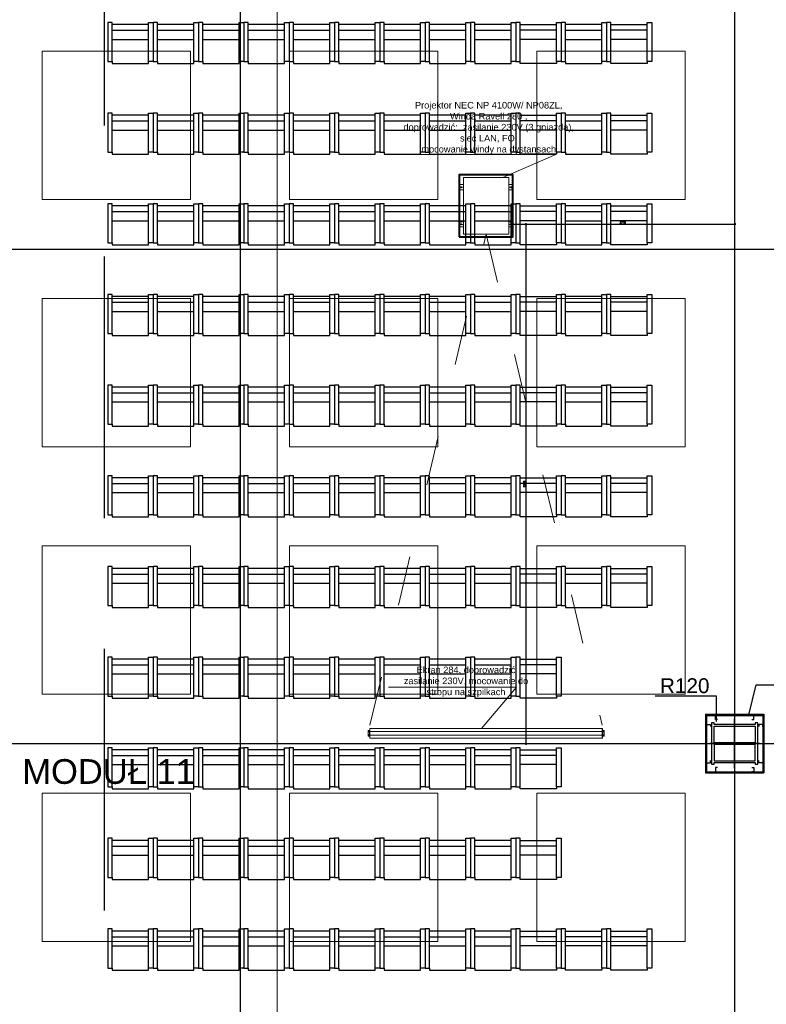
# Model space of a CAD drawing. Header units: centimetres. Extents: x -228435 to 111511, y -89367 to 428125.
# Tile 55 of 216: x -55213 to -46156, y 49836 to 61784. Entities that reach past the tile are written whole.
import ezdxf
from ezdxf.xclip import XClip

# ---------------------------------------------------------------- set-up
doc = ezdxf.new("R2010")
doc.units = ezdxf.units.CM
doc.header["$LTSCALE"] = 50
doc.header["$XCLIPFRAME"] = 0
doc.header["$PDMODE"] = 35
doc.header["$PDSIZE"] = 0.1
for name, pattern in [('0_II 10 sal$0$HIDDEN', [9.525, 6.35, -3.175]), ('CENTER', [2, 1.25, -0.25, 0.25, -0.25]), ('DASHDOT2', [12.7, 6.35, -3.175, 0, -3.175]), ('HIDDEN2', [4.7625, 3.175, -1.5875]), ('HIDDENX2', [19.05, 12.7, -6.35]), ('Kondygnacja -1$0$ACAD_ISO03W100', [30, 12, -18])]:
    doc.linetypes.add(name, pattern=pattern)
doc.layers.get('0').update_dxf_attribs({"color": 8})
doc.layers.get('DEFPOINTS').update_dxf_attribs({"color": 8})
for name, color, linetype in [('0_II 10 sal$0$ARCH_SIEDZENIA', 8, 'Continuous'), ('0_II 10 sal$0$ARCH_WYPOSAŻENIE_INNE', 8, 'Continuous'), ('ARCH_INFO_KŁADY ŚCIAN', 8, 'HIDDEN2'), ('ARCH_INFO_ODPORNOŚĆ OGNIOWA', 8, 'Continuous'), ('ARCH_INFO_OPISY', 8, 'Continuous'), ('ARCH_INFO_OPISY_MODUŁY', 8, 'Continuous'), ('ARCH_INFO_OSIE_IST', 8, 'DASHDOT2'), ('Kondygnacja +0$0$ARCH_GK', 8, 'Continuous'), ('Kondygnacja +0$0$ARCH_INFO_ODPORNOŚĆ OGNIOWA', 8, 'Continuous'), ('Kondygnacja +0$0$ARCH_PROFILE', 8, 'Continuous'), ('Kondygnacja +0$0$ARCH_STAL_IST', 8, 'Continuous'), ('Osie rzutów$0$ARCH_INFO_OSIE_OPISY_IST', 8, 'Continuous'), ('RYSUNKOWE_XREF', 8, 'Continuous')]:
    doc.layers.add(name, color=color, linetype=linetype)
for name, color, linetype, lineweight in [('ARCH_SUFITY_PODWIESZANE', 8, 'HIDDENX2', 9), ('osie', 8, 'CENTER', 13), ('SYSTEMY AV', 8, 'Continuous', 13)]:
    doc.layers.add(name, color=color, linetype=linetype, lineweight=lineweight)
doc.styles.add('-1 sale konferencyjne$0$Arial', font='ARIAL.TTF')
doc.styles.add('Arial', font='ARIAL.TTF')
doc.styles.add('Kondygnacja +0$0$Arial', font='ARIAL.TTF')
doc.styles.add('Kondygnacja +0$0$Standard', font='txt')
doc.styles.add('Romans', font='Romans.shx')
doc.dimstyles.new('ISO-25', dxfattribs={"dimtxt": 2.5, "dimasz": 2.5, "dimexe": 1.25, "dimexo": 0.625, "dimtad": 1, "dimtxsty": 'Standard', "dimcen": 2.5, "dimadec": 0, "dimazin": 0, "dimtfac": 1, "dimtmove": 0, "dimatfit": 3, "dimfxl": 0, "dimarcsym": 0})
doc.dimstyles.new('Kondygnacja +0$0$ISO-25', dxfattribs={"dimtxt": 2.5, "dimasz": 2.5, "dimexe": 1.25, "dimexo": 0.625, "dimtad": 1, "dimtxsty": 'Kondygnacja +0$0$Standard', "dimcen": 2.5, "dimadec": 0, "dimazin": 0, "dimtfac": 1, "dimtmove": 0, "dimatfit": 3, "dimfxl": 0, "dimarcsym": 0})
doc.dimstyles.new('Wymiary 1-200', dxfattribs={"dimtxt": 22, "dimasz": 20, "dimexe": 10, "dimexo": 0, "dimgap": 8, "dimtad": 1, "dimrnd": 0.5, "dimzin": 12, "dimdsep": 46, "dimtxsty": 'Romans', "dimblk": 'OBLIQUE', "dimcen": 0.5, "dimdle": 15, "dimclrt": 55, "dimazin": 0, "dimtfac": 1, "dimtmove": 1, "dimatfit": 3, "dimfxl": 0, "dimtolj": 1, "dimtzin": 0, "dimarcsym": 0})

# ---------------------------------------------------------------- blocks, each defined once
blk = doc.blocks.new('SU Lampy kwadratowe +0')
at = {"layer": 'ARCH_SUFITY_PODWIESZANE', "ltscale": 2.5}
for points in [[(6620, 10640), (6800, 10640), (6800, 10460), (6620, 10460)], [(6920, 10640), (7100, 10640), (7100, 10460), (6920, 10460)], [(7220, 10640), (7400, 10640), (7400, 10460), (7220, 10460)], [(6620, 10340), (6800, 10340), (6800, 10160), (6620, 10160)], [(6920, 10340), (7100, 10340), (7100, 10160), (6920, 10160)], [(7220, 10340), (7400, 10340), (7400, 10160), (7220, 10160)], [(6620, 10040), (6800, 10040), (6800, 9860), (6620, 9860)], [(6920, 10040), (7100, 10040), (7100, 9860), (6920, 9860)], [(7220, 10040), (7400, 10040), (7400, 9860), (7220, 9860)], [(6620, 9740), (6800, 9740), (6800, 9560), (6620, 9560)], [(6920, 9740), (7100, 9740), (7100, 9560), (6920, 9560)], [(7220, 9740), (7400, 9740), (7400, 9560), (7220, 9560)]]:
    blk.add_lwpolyline(points, close=True, dxfattribs=at)
blk = doc.blocks.new('Linie kładów 0')
at = {"layer": 'ARCH_INFO_KŁADY ŚCIAN', "ltscale": 10, "const_width": 1}
blk.add_lwpolyline([(6905, 5618.7), (6905, 11674.1)], dxfattribs=at)
blk = doc.blocks.new('Kondygnacja +0$0$_Dot')
at = {"color": 0, "linetype": 'ByBlock', "lineweight": -2}
blk.add_line((-0.5, 0), (-1, 0), dxfattribs=at)
at = {"color": 0, "linetype": 'ByBlock', "const_width": 0.5}
blk.add_lwpolyline([(-0.25, 0, 1), (0.25, 0, 1)], format="xyb", close=True, dxfattribs=at)
blk = doc.blocks.new('SE2')
at = {"linetype": 'Continuous', "ltscale": 25.4}
for p, q in [((-880, 1360), (-880, 1332)), ((-878, 1360), (-880, 1360)), ((-878, 1316), (-878, 1360)), ((2678, 1360), (-878, 1360)), ((-878, 1316), (-878, 1360)), ((2678, 1316), (2678, 1360)), ((2678, 1360), (2678, 1316)), ((2680, 1360), (2678, 1360)), ((2680, 1332), (2680, 1360)), ((-906, 1326), (-906, 1248)), ((-906, 1248), (-906, 1248)), ((-885, 1332), (-900, 1332)), ((-900, 1242), (-885, 1242)), ((-900, 1242), (-885, 1242)), ((-900, 1242), (-900, 1242)), ((-897, 1321), (-897, 1313)), ((-897, 1261), (-897, 1253)), ((-890, 1313), (-890, 1321)), ((-890, 1253), (-890, 1261)), ((-885, 1242), (-885, 1332)), ((-882, 1242), (-882, 1242)), ((-882, 1242), (-880, 1242)), ((-882, 1242), (-880, 1242)), ((-880, 1332), (-880, 1242)), ((-878, 1316), (-880, 1316)), ((-878, 1259), (-880, 1259)), ((-880, 1242), (-880, 1215)), ((-880, 1215), (-878, 1215)), ((-878, 1285), (-878, 1316)), ((2678, 1316), (-878, 1316)), ((-878, 1259), (-878, 1285)), ((2678, 1259), (-878, 1259)), ((-878, 1215), (-878, 1259)), ((-878, 1215), (2678, 1215)), ((2678, 1285), (2678, 1316)), ((2680, 1316), (2678, 1316)), ((2678, 1285), (2678, 1259)), ((2678, 1259), (2678, 1215)), ((2680, 1259), (2678, 1259)), ((2678, 1215), (2680, 1215)), ((2680, 1242), (2680, 1332)), ((2680, 1215), (2680, 1242)), ((2682, 1242), (2680, 1242)), ((2680, 1242), (2682, 1242)), ((2682, 1242), (2682, 1242)), ((2685, 1332), (2685, 1242)), ((2700, 1332), (2685, 1332)), ((2685, 1242), (2700, 1242)), ((2685, 1242), (2700, 1242)), ((2698, 1321), (2690, 1321)), ((2690, 1321), (2690, 1321)), ((2698, 1321), (2690, 1321)), ((2690, 1314), (2698, 1314)), ((2698, 1261), (2690, 1261)), ((2690, 1261), (2690, 1261)), ((2698, 1261), (2690, 1261)), ((2690, 1254), (2698, 1254)), ((2698, 1321), (2698, 1321)), ((2698, 1261), (2698, 1261)), ((2700, 1242), (2700, 1242)), ((2706, 1248), (2706, 1326)), ((2706, 1248), (2706, 1248))]:
    blk.add_line(p, q, dxfattribs=at)
for centre, radius, start, end in [((-900, 1326), 6, 90, 180), ((-900, 1248), 6, 180, 270), ((-900, 1248), 6, 180, 270), ((-894, 1321), 3.5, 0, 180), ((-894, 1321), 3.5, 0, 180), ((-894, 1313), 3.5, 180, 360), ((-894, 1261), 3.5, 0, 180), ((-894, 1261), 3.5, 0, 180), ((-894, 1253), 3.5, 180, 360), ((2690, 1317), 3.5, 90, 180), ((2690, 1317), 3.5, 90, 270), ((2690, 1257), 3.5, 90, 180), ((2690, 1257), 3.5, 90, 270), ((2698, 1317), 3.5, 0, 90), ((2698, 1317), 3.5, 270, 90), ((2698, 1257), 3.5, 0, 90), ((2698, 1257), 3.5, 270, 90), ((2700, 1326), 6, 0, 90), ((2700, 1248), 6, 270, 360), ((2700, 1248), 6, 270, 360)]:
    blk.add_arc(centre, radius, start, end, dxfattribs=at)
for centre, major_axis, start_param, end_param in [((-885, 1332), (-5, 0), 3.141593, 4.712389), ((-885, 1242), (5, 0), 0, 1.570796), ((-885, 1242), (3, 0), 0, 1.570796), ((2685, 1332), (-5, 0), 4.712389, 6.283185), ((2685, 1242), (5, 0), 1.570796, 3.141593), ((2685, 1242), (3, 0), 1.570796, 3.141593)]:
    blk.add_ellipse(centre, major_axis=major_axis, ratio=0.000014, start_param=start_param, end_param=end_param, dxfattribs=at)
blk = doc.blocks.new('A$C45FE2F59')
for p, q in [((-324, 608), (-319, 612)), ((-284, 612), (-319, 612)), ((0, 700), (-280, 700)), ((0, 700), (280, 700)), ((284, 612), (319, 612)), ((324, 608), (319, 612)), ((-324, 552), (-324, 608)), ((-324, 552), (-319, 547)), ((-284, 547), (-319, 547)), ((284, 547), (319, 547)), ((324, 552), (319, 547)), ((324, 552), (324, 608)), ((-324, 148), (-319, 152)), ((-324, 148), (-324, 92)), ((-284, 152), (-319, 152)), ((284, 152), (319, 152)), ((324, 148), (319, 152)), ((324, 148), (324, 92)), ((-324, 92), (-319, 88)), ((-284, 88), (-319, 88)), ((0, 0), (-280, 0)), ((0, 0), (280, 0)), ((284, 88), (319, 88)), ((324, 92), (319, 88)), ((45, 0), (-280, 0)), ((-277, 0), (277, 0)), ((280, 0), (127, 0))]:
    blk.add_line(p, q)
blk.add_lwpolyline([(-280, 700), (280, 700), (280, 0), (-280, 0)], close=True)
for centre, radius in [((-309, 580), 5.5), ((-309, 580), 5), ((309, 580), 5), ((309, 580), 5.5), ((-309, 120), 5.5), ((-309, 120), 5), ((309, 120), 5.5), ((309, 120), 5)]:
    blk.add_circle(centre, radius)
at = {"layer": 'osie'}
for p, q in [((-280, 580), (-330, 580)), ((-309, 580), (-309, 590)), ((-309, 580), (-309, 570)), ((280, 580), (330, 580)), ((309, 580), (309, 590)), ((309, 580), (309, 570)), ((-309, 120), (-309, 130)), ((309, 120), (309, 130)), ((-280, 120), (-330, 120)), ((-309, 120), (-309, 110)), ((280, 120), (330, 120)), ((309, 120), (309, 110))]:
    blk.add_line(p, q, dxfattribs=at)
blk = doc.blocks.new('0_II 10 sal$0$Miejsce_siedzące_2d')
at = {"color": 0, "linetype": 'ByBlock', "lineweight": -2}
for p, q in [((-26.4, 27.1), (26.4, 27.1)), ((-26.4, 12.5), (26.4, 12.5))]:
    blk.add_line(p, q, dxfattribs=at)
for points in [[(-26.4, 62.7), (-26.4, 0), (-33, 0), (-33, 62.7), (-26.4, 62.7), (-26.4, 66), (26.4, 66), (26.4, 62.7), (26.4, 0), (33, 0), (33, 62.7), (26.4, 62.7)], [(26.4, 3.3), (-26.4, 3.3)]]:
    blk.add_lwpolyline(points, dxfattribs=at)
blk = doc.blocks.new('Osie rzutów')
at = {"layer": 'ARCH_INFO_OSIE_IST', "ltscale": 10}
for p, q in [((6860, 12510), (6860, 4623.3)), ((7460, 12510), (7460, 4623.3)), ((4436, 10400), (13655, 10400)), ((7460, 9770), (7460, 9830)), ((4436, 9800), (15156.5, 9800)), ((7490, 9800), (7430, 9800))]:
    blk.add_line(p, q, dxfattribs=at)
blk = doc.blocks.new('A$C6FDA0163')
at = {"layer": 'RYSUNKOWE_XREF'}
blk.add_blockref('Osie rzutów', (-10460, -9819, -630), dxfattribs=at)
blk = doc.blocks.new('_Oblique')
at = {"color": 0, "linetype": 'ByBlock', "lineweight": -2}
blk.add_line((-0.5, -0.5), (0.5, 0.5), dxfattribs=at)
blk = doc.blocks.new('*D1184')
at = {"layer": 'DEFPOINTS', "color": 0, "lineweight": 40}
for p in [(-49232, 59300, -6600), (-49072, 53000), (-46840, 53000, -6600)]:
    blk.add_point(p, dxfattribs=at)
at = {"layer": 'SYSTEMY AV', "color": 0, "lineweight": -2}
for p, q in [((-49072, 59315), (-49072, 52985)), ((-49063, 59300), (-49062, 59300)), ((-49074, 53000), (-49082, 53000))]:
    blk.add_line(p, q, dxfattribs=at)
at = {"layer": 'SYSTEMY AV', "color": 0, "lineweight": -2, "xscale": 20, "yscale": 20, "zscale": 20}
for p, rotation in [((-49072, 59300), 90), ((-49072, 53000), 270)]:
    blk.add_blockref('_Oblique', p, dxfattribs=dict(at, rotation=rotation))
at = {"layer": 'SYSTEMY AV', "color": 55, "insert": (-49091, 56150), "char_height": 22, "attachment_point": 5, "rotation": 90, "style": 'Romans'}
blk.add_mtext('\\A1;6300', dxfattribs=at)
blk = doc.blocks.new('*D1185')
at = {"layer": 'DEFPOINTS', "color": 0, "lineweight": 40}
for p in [(-49252, 59300, 6300), (-46540, 59304), (-46540, 59300, 6300)]:
    blk.add_point(p, dxfattribs=at)
at = {"layer": 'SYSTEMY AV', "color": 0, "lineweight": -2}
for p, q in [((-49267, 59304), (-46525, 59304)), ((-49252, 59314), (-49252, 59314)), ((-46540, 59314), (-46540, 59314))]:
    blk.add_line(p, q, dxfattribs=at)
at = {"layer": 'SYSTEMY AV', "color": 0, "lineweight": -2, "xscale": 20, "yscale": 20, "zscale": 20, "rotation": 180}
blk.add_blockref('_Oblique', (-49252, 59304), dxfattribs=at)
at = {"layer": 'SYSTEMY AV', "color": 0, "lineweight": -2, "xscale": 20, "yscale": 20, "zscale": 20}
blk.add_blockref('_Oblique', (-46540, 59304), dxfattribs=at)
at = {"layer": 'SYSTEMY AV', "color": 55, "insert": (-47896, 59323), "char_height": 22, "attachment_point": 5, "style": 'Romans'}
blk.add_mtext('\\A1;2712', dxfattribs=at)

msp = doc.modelspace()

# ---------------------------------------------------------------- linework, layer by layer
at = {"layer": '0_II 10 sal$0$ARCH_WYPOSAŻENIE_INNE', "linetype": '0_II 10 sal$0$HIDDEN', "ltscale": 10, "elevation": 630}
msp.add_lwpolyline([(-54189.42543, 63674.42543), (-54189.42543, 45850), (-48370, 45850), (-48370, 45850), (-44940, 45850), (-44940, 45850), (-36690, 45850), (-36690, 45850), (-35865, 45850), (-35865.57457, 51369.42543), (-36170.57457, 51369.42543), (-36170.57457, 54630.57457), (-35865.57457, 54630.57457), (-35865.57457, 63369.42543), (-36170.57457, 63369.42543), (-36170.57457, 63674.42543), (-44909.42543, 63674.42543), (-44909.42543, 63369.42543), (-48170.57457, 63369.42543), (-48170.57457, 63674.42543)], close=True, dxfattribs=at)
at = {"layer": 'Kondygnacja +0$0$ARCH_GK', "elevation": 630}
for points in [[(-46895, 53355), (-46895, 52950)], [(-46895, 53355), (-46490, 53355)], [(-46882.5, 53355), (-46882.5, 52950)], [(-46882.5, 53342.5), (-46490, 53342.5)], [(-46490, 53355), (-46185, 53355)], [(-46490, 53342.5), (-46185, 53342.5)], [(-46197.5, 53342.5), (-46197.5, 52950)], [(-46185, 53355), (-46185, 52950)], [(-46895, 52950), (-46895, 52645)], [(-46882.5, 52950), (-46882.5, 52657.5)], [(-46197.5, 52950), (-46197.5, 52645)], [(-46185, 52950), (-46185, 52645)], [(-46895, 52657.5), (-46490, 52657.5)], [(-46895, 52645), (-46490, 52645)], [(-46490, 52657.5), (-46197.5, 52657.5)], [(-46490, 52645), (-46185, 52645)]]:
    msp.add_lwpolyline(points, dxfattribs=at)
at = {"layer": 'Kondygnacja +0$0$ARCH_PROFILE', "elevation": 630}
for points in [[(-46747.5, 53292.5), (-46772.5, 53292.5), (-46772.5, 53342.5), (-46747.5, 53342.5)], [(-46332.5, 53292.5), (-46307.5, 53292.5), (-46307.5, 53342.5), (-46332.5, 53342.5)], [(-46882.5, 53207.5), (-46882.5, 53232.5), (-46832.5, 53232.5), (-46832.5, 53207.5)], [(-46197.5, 53207.5), (-46197.5, 53232.5), (-46247.5, 53232.5), (-46247.5, 53207.5)], [(-46882.5, 52792.5), (-46882.5, 52767.5), (-46832.5, 52767.5), (-46832.5, 52792.5)], [(-46747.5, 52707.5), (-46772.5, 52707.5), (-46772.5, 52657.5), (-46747.5, 52657.5)], [(-46332.5, 52707.5), (-46307.5, 52707.5), (-46307.5, 52657.5), (-46332.5, 52657.5)], [(-46197.5, 52792.5), (-46197.5, 52767.5), (-46247.5, 52767.5), (-46247.5, 52792.5)]]:
    msp.add_lwpolyline(points, dxfattribs=at)
at = {"layer": 'Kondygnacja +0$0$ARCH_STAL_IST', "elevation": 630}
for points in [[(-46820, 53250), (-46820, 52750), (-46790, 52750), (-46790, 52770), (-46290, 52770), (-46290, 52750), (-46260, 52750), (-46260, 53250), (-46290, 53250), (-46290, 53230), (-46790, 53230), (-46790, 53250)], [(-46790, 53210), (-46290, 53210), (-46290, 53010), (-46790, 53010)], [(-46290, 52990), (-46790, 52990), (-46790, 52790), (-46290, 52790)]]:
    msp.add_lwpolyline(points, close=True, dxfattribs=at)
at = {"layer": 'SYSTEMY AV'}
for p, q in [((-50662.61188, 60148.07596, 630), (-48708.61678, 60148.80096, 630)), ((-49352.32133, 59868.4, 630), (-48708.61678, 60148.80096, 630)), ((-49188.06454, 53686.25736, 630), (-50737.25977, 53686.25736, 630)), ((-49188.06454, 53686.25736, 630), (-49611.04133, 53181.50494, -12270))]:
    msp.add_line(p, q, dxfattribs=at)
at = {"layer": 'SYSTEMY AV', "lineweight": 40, "elevation": 630}
msp.add_lwpolyline([(-49880, 59150.4), (-49230, 59150.4), (-49230, 59900.4), (-49880, 59900.4)], close=True, dxfattribs=at)
at = {"layer": 'SYSTEMY AV', "linetype": 'Kondygnacja -1$0$ACAD_ISO03W100', "elevation": -12270}
msp.add_lwpolyline([(-50963.71512, 53221.50494), (-49555, 59182.4), (-48146.28488, 53221.50739)], dxfattribs=at)

# ---------------------------------------------------------------- block references
ref = msp.add_blockref('A$C6FDA0163', (-16540, 53190.5, 630), dxfattribs=dict(xscale=10, yscale=10, zscale=10))
XClip(ref).set_block_clipping_path([(-400.031931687, -2219.05), (399.968068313, 380.95)])
at = {"layer": '0_II 10 sal$0$ARCH_SIEDZENIA', "linetype": 'Continuous', "lineweight": -3, "yscale": 7.571168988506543, "zscale": 10, "rotation": 179.9999999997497}
for p, xscale in [((-53870, 61750, -5970), -8.328285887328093), ((-53320, 61750, -5970), -8.328285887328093), ((-52770, 61750, -5970), -8.328285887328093), ((-52220, 61750, -5970), -8.328285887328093), ((-51670, 61750, -5970), -8.328285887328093), ((-51120, 61750, -5970), -8.328285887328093), ((-50570, 61750, -5970), -8.328285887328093), ((-50020, 61750, -5970), -8.328285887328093), ((-49470, 61750, -5970), -8.328285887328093), ((-48920, 61750, -5970), 8.328285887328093), ((-48370, 61750, -5970), -8.328285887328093), ((-47820, 61750, -5970), 8.328285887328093), ((-53870, 60650, -5970), -8.328285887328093), ((-53320, 60650, -5970), -8.328285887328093), ((-52770, 60650, -5970), -8.328285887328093), ((-52220, 60650, -5970), -8.328285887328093), ((-51670, 60650, -5970), -8.328285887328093), ((-51120, 60650, -5970), -8.328285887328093), ((-50570, 60650, -5970), -8.328285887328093), ((-50020, 60650, -5970), -8.328285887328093), ((-49470, 60650, -5970), -8.328285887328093), ((-48920, 60650, -5970), 8.328285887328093), ((-48370, 60650, -5970), -8.328285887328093), ((-47820, 60650, -5970), 8.328285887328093), ((-53870, 59550, -5970), -8.328285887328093), ((-53320, 59550, -5970), -8.328285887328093), ((-52770, 59550, -5970), -8.328285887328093), ((-52220, 59550, -5970), -8.328285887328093), ((-51670, 59550, -5970), -8.328285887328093), ((-51120, 59550, -5970), -8.328285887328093), ((-50570, 59550, -5970), -8.328285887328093), ((-50020, 59550, -5970), -8.328285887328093), ((-49470, 59550, -5970), -8.328285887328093), ((-48920, 59550, -5970), 8.328285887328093), ((-48370, 59550, -5970), -8.328285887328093), ((-47820, 59550, -5970), 8.328285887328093), ((-53870, 58450, -5970), -8.328285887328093), ((-53320, 58450, -5970), -8.328285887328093), ((-52770, 58450, -5970), -8.328285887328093), ((-52220, 58450, -5970), -8.328285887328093), ((-51670, 58450, -5970), -8.328285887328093), ((-51120, 58450, -5970), -8.328285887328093), ((-50570, 58450, -5970), -8.328285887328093), ((-50020, 58450, -5970), -8.328285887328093), ((-49470, 58450, -5970), -8.328285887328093), ((-48920, 58450, -5970), 8.328285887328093), ((-48370, 58450, -5970), -8.328285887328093), ((-47820, 58450, -5970), 8.328285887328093), ((-53870, 57350, -5970), -8.328285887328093), ((-53320, 57350, -5970), -8.328285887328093), ((-52770, 57350, -5970), -8.328285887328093), ((-52220, 57350, -5970), -8.328285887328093), ((-51670, 57350, -5970), -8.328285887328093), ((-51120, 57350, -5970), -8.328285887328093), ((-50570, 57350, -5970), -8.328285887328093), ((-50020, 57350, -5970), -8.328285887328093), ((-49470, 57350, -5970), -8.328285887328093), ((-48920, 57350, -5970), 8.328285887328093), ((-48370, 57350, -5970), -8.328285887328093), ((-47820, 57350, -5970), 8.328285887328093), ((-53870, 56250, -5970), -8.328285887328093), ((-53320, 56250, -5970), -8.328285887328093), ((-52770, 56250, -5970), -8.328285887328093), ((-52220, 56250, -5970), -8.328285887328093), ((-51670, 56250, -5970), -8.328285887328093), ((-51120, 56250, -5970), -8.328285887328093), ((-50570, 56250, -5970), -8.328285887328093), ((-50020, 56250, -5970), -8.328285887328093), ((-49470, 56250, -5970), -8.328285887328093), ((-48920, 56250, -5970), 8.328285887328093), ((-48370, 56250, -5970), -8.328285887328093), ((-47820, 56250, -5970), 8.328285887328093), ((-53870, 55150, -5970), -8.328285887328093), ((-53320, 55150, -5970), -8.328285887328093), ((-52770, 55150, -5970), -8.328285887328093), ((-52220, 55150, -5970), -8.328285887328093), ((-51670, 55150, -5970), -8.328285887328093), ((-51120, 55150, -5970), -8.328285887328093), ((-50570, 55150, -5970), -8.328285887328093), ((-50020, 55150, -5970), -8.328285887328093), ((-49470, 55150, -5970), -8.328285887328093), ((-48920, 55150, -5970), 8.328285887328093), ((-48370, 55150, -5970), -8.328285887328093), ((-47820, 55150, -5970), 8.328285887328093), ((-53870, 54050, -5970), -8.328285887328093), ((-53320, 54050, -5970), -8.328285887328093), ((-52770, 54050, -5970), -8.328285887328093), ((-52220, 54050, -5970), -8.328285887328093), ((-51670, 54050, -5970), -8.328285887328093), ((-51120, 54050, -5970), -8.328285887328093), ((-50570, 54050, -5970), -8.328285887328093), ((-50020, 54050, -5970), -8.328285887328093), ((-49470, 54050, -5970), -8.328285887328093), ((-48920, 54050, -5970), 8.328285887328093), ((-53870, 52950, -5970), -8.328285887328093), ((-53320, 52950, -5970), -8.328285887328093), ((-52770, 52950, -5970), -8.328285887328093), ((-52220, 52950, -5970), -8.328285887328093), ((-51670, 52950, -5970), -8.328285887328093), ((-51120, 52950, -5970), -8.328285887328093), ((-50570, 52950, -5970), -8.328285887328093), ((-50020, 52950, -5970), -8.328285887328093), ((-49470, 52950, -5970), -8.328285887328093), ((-48920, 52950, -5970), 8.328285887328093), ((-53870, 51850, -5970), -8.328285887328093), ((-53320, 51850, -5970), -8.328285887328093), ((-52770, 51850, -5970), -8.328285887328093), ((-52220, 51850, -5970), -8.328285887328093), ((-51670, 51850, -5970), -8.328285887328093), ((-51120, 51850, -5970), -8.328285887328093), ((-50570, 51850, -5970), -8.328285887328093), ((-50020, 51850, -5970), -8.328285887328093), ((-49470, 51850, -5970), -8.328285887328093), ((-48920, 51850, -5970), 8.328285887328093), ((-53870, 50750, -12270), -8.328285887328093), ((-53320, 50750, -12270), -8.328285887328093), ((-52770, 50750, -12270), -8.328285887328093), ((-52220, 50750, -12270), -8.328285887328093), ((-51670, 50750, -12270), -8.328285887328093), ((-51120, 50750, -12270), -8.328285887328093), ((-50570, 50750, -12270), -8.328285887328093), ((-50020, 50750, -12270), -8.328285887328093), ((-49470, 50750, -12270), -8.328285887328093), ((-48920, 50750, -12270), 8.328285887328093), ((-48370, 50750, -12270), 8.328285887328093), ((-47820, 50750, -12270), 8.328285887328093)]:
    msp.add_blockref('0_II 10 sal$0$Miejsce_siedzące_2d', p, dxfattribs=dict(at, xscale=xscale))
at = {"layer": 'ARCH_INFO_KŁADY ŚCIAN', "xscale": 10, "yscale": 10, "zscale": 10}
msp.add_blockref('Linie kładów 0', (-121140, -45000, 630), dxfattribs=at)
at = {"layer": 'ARCH_SUFITY_PODWIESZANE', "ltscale": 2.5, "xscale": 10, "yscale": 10, "zscale": 10}
msp.add_blockref('SU Lampy kwadratowe +0', (-121140, -45000, -5670), dxfattribs=at)
at = {"layer": 'Osie rzutów$0$ARCH_INFO_OSIE_OPISY_IST', "xscale": 10, "yscale": 10, "zscale": 10}
msp.add_blockref('Osie rzutów', (-121140, -45000, 630), dxfattribs=at)
at = {"layer": 'SYSTEMY AV'}
for name, p, xscale, yscale, zscale in [('A$C45FE2F59', (-49555, 59182.4, 630), 0.9799999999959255, 0.9799999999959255, 0.9799999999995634), ('SE2', (-50268.08443, 52104.14984, -12270), 0.7923032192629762, 0.7923032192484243, 0.7923032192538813)]:
    msp.add_blockref(name, p, dxfattribs=dict(at, xscale=xscale, yscale=yscale, zscale=zscale))

# ---------------------------------------------------------------- texts
at = {"layer": 'ARCH_INFO_OPISY_MODUŁY', "ltscale": 2, "insert": (-55415, 52658.80421, 630), "char_height": 300, "width": 8875, "attachment_point": 4, "style": 'Arial'}
msp.add_mtext('{\\fArial|b0|i0|c204|p34;  MODU}Ł 11', dxfattribs=at)
at = {"layer": 'Kondygnacja +0$0$ARCH_INFO_ODPORNOŚĆ OGNIOWA', "insert": (-47145.4508, 53850.93036, -5970), "char_height": 180, "width": 3036.6124481, "attachment_point": 5, "style": 'Kondygnacja +0$0$Arial'}
msp.add_mtext('\\PR120', dxfattribs=at)
at = {"layer": 'SYSTEMY AV', "char_height": 200, "attachment_point": 8, "style": '-1 sale konferencyjne$0$Arial'}
for s, insert, width in [('\\P{\\H0.4x;Projektor NEC NP 4100W/ NP08ZL, \\PWinda Ravell 280 , \\Pdoprowadzić:  zasilanie 230V (3 gniazda), sieć LAN, FO,\\Pmocowanie windy na dystansach }', (-49523.56709, 60148.49858, 630), 2241.3600514), ('\\P{\\H0.4x;Ekran 284, doprowadzić zasilanie 230V, mocowanie do stropu na szpilkach}', (-49798.54133, 53563.50833, 630), 1645.6719316)]:
    msp.add_mtext(s, dxfattribs=dict(at, insert=insert, width=width))

# ---------------------------------------------------------------- dimensions: what is measured, and where the dimension line sits
at = {"layer": 'SYSTEMY AV'}
dim = msp.add_linear_dim(base=(-46540, 59303.70073, -5670), p1=(-49252.18, 59300, 630), p2=(-46540, 59300, 630), dimstyle='Wymiary 1-200', dxfattribs=at)
dim.commit()
dim.dimension.update_dxf_attribs({"geometry": '*D1185', "text_midpoint": (-47896.09, 59322.70073, -5670)})
dim = msp.add_linear_dim(base=(-49071.94011, 53000, 7230), p1=(-49232.02667, 59300, 630), p2=(-46840, 53000, 630), angle=90, dimstyle='Wymiary 1-200', dxfattribs=at)
dim.commit()
dim.dimension.update_dxf_attribs({"geometry": '*D1184', "text_midpoint": (-49090.94011, 56150, 7230)})

# ---------------------------------------------------------------- leaders
at = {"layer": 'ARCH_INFO_ODPORNOŚĆ OGNIOWA'}
msp.add_leader([(-46761.34037, 53266.46832, 630), (-46761.34037, 53574.77761, 630), (-47503.71076, 53574.77761, 630)], dimstyle='ISO-25', override={"dimscale": 5, "dimasz": 2, "dimtad": 0, "dimldrblk": 'Dot'}, dxfattribs=at)
at = {"layer": 'ARCH_INFO_OPISY'}
for points in [[(-60962.05565, 60784.58476, 630), (-58538.98575, 69182.03309, 630), (-54286.97476, 69182.03309, 630)], [(-46371.06762, 53332.44569, 630), (-46276.98527, 53713.44258, 630), (-44981.81712, 53713.44258, 630)]]:
    msp.add_leader(points, dimstyle='ISO-25', override={"dimscale": 5, "dimasz": 2, "dimtad": 0, "dimldrblk": 'Dot'}, dxfattribs=at)
at = {"layer": 'Kondygnacja +0$0$ARCH_INFO_ODPORNOŚĆ OGNIOWA'}
msp.add_leader([(-46761.34037, 53266.46832, 630), (-46761.34037, 53574.77761, 630), (-47503.71076, 53574.77761, 630)], dimstyle='Kondygnacja +0$0$ISO-25', override={"dimscale": 5, "dimasz": 2, "dimtad": 0, "dimldrblk": 'Kondygnacja +0$0$_Dot'}, dxfattribs=at)

doc.saveas('drawing.dxf')
